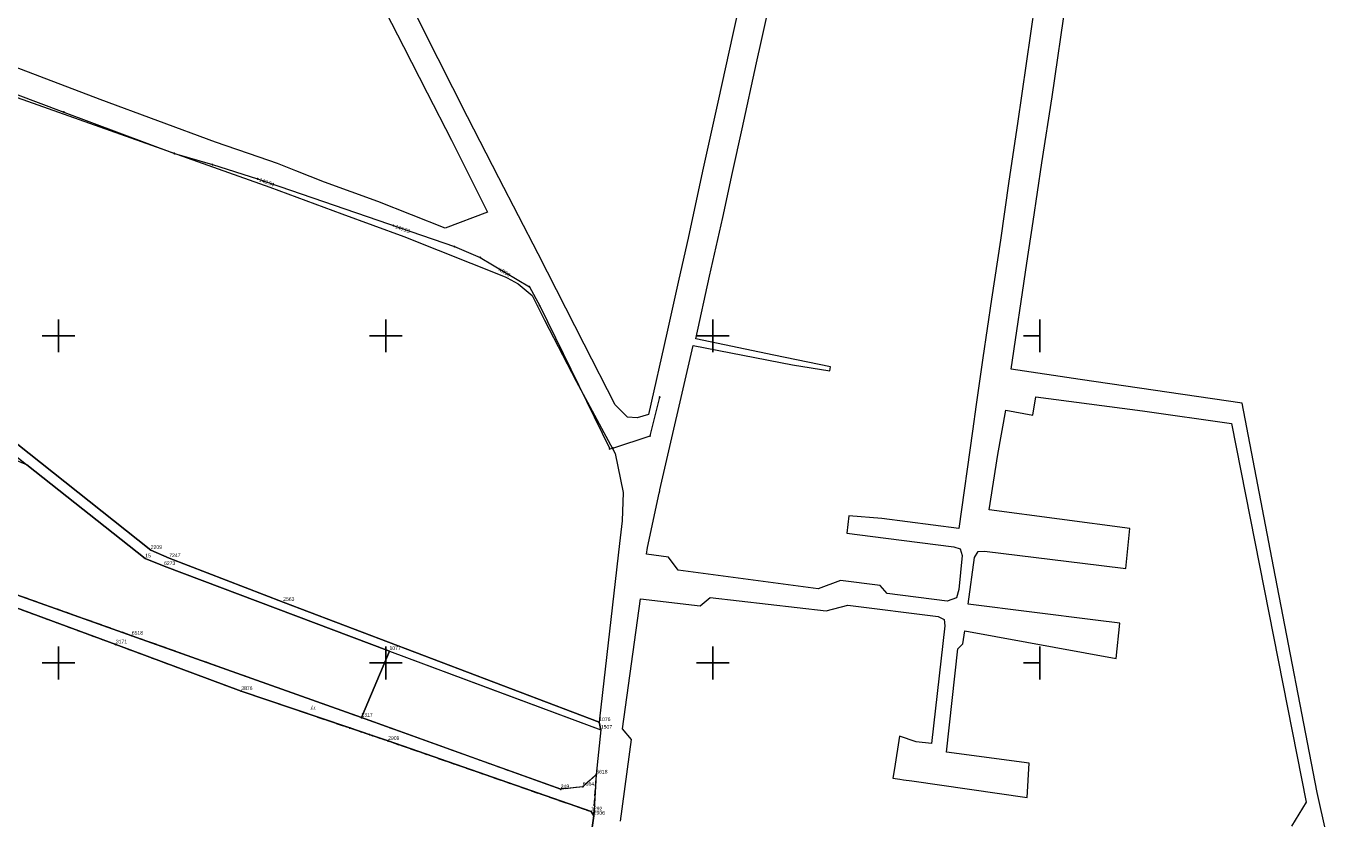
# Model space of a CAD drawing. Header units: metres. Extents: x 5548743 to 5556416, y 5707500 to 5714000.
# Tile 236 of 244: x 5554890 to 5555293, y 5710052 to 5710295. Entities that reach past the tile are written whole.
import ezdxf
from ezdxf.enums import TextEntityAlignment as Align

# ---------------------------------------------------------------- set-up
doc = ezdxf.new("R2010")
doc.units = ezdxf.units.M
doc.linetypes.add('2.25_0.75', pattern=[3, 2.25, -0.75])
doc.linetypes.add('219-1000', pattern=[0])
doc.layers.get('0').update_dxf_attribs({"color": 2, "lineweight": 5})
doc.styles.get("Standard").update_dxf_attribs({"font": 'Working1250', "width": 0.75})

# ---------------------------------------------------------------- blocks, each defined once
blk = doc.blocks.new('203')
at = {"linetype": 'Continuous', "lineweight": 0}
h = blk.add_hatch(color=0, dxfattribs=at)
edge = h.paths.add_edge_path()
edge.add_arc((0, 0), 0.09, 0, 360)
blk = doc.blocks.new('PW01')
at = {"linetype": 'Continuous', "lineweight": 13}
h = blk.add_hatch(color=0, dxfattribs=at)
edge = h.paths.add_edge_path()
edge.add_arc((0, 0), 0.18, 0, 360)
blk = doc.blocks.new('PIKIETAW1891')
at = {"color": 0}
blk.add_circle((0, 0), 0.09, dxfattribs=at)
blk = doc.blocks.new('RAMKA1000K')
at = {"color": 0}
for p, q in [((500, 195), (500, 205)), ((600, 195), (600, 205)), ((700, 195), (700, 205)), ((800, 195), (800, 205)), ((495, 200), (505, 200)), ((595, 200), (605, 200)), ((695, 200), (705, 200)), ((795, 200), (800, 200)), ((500, 95), (500, 105)), ((600, 95), (600, 105)), ((700, 95), (700, 105)), ((800, 95), (800, 105)), ((495, 100), (505, 100)), ((595, 100), (605, 100)), ((695, 100), (705, 100)), ((795, 100), (800, 100))]:
    blk.add_line(p, q, dxfattribs=at)

msp = doc.modelspace()

# ---------------------------------------------------------------- linework, layer by layer
at = {"layer": '217-kontur klasyfikacyjny', "color": 3, "linetype": 'CONTINUOUS', "lineweight": 18, "flags": 128}
for points in [[(5554890.26, 5710160.6), (5554797.8, 5710198.69)], [(5554926.47, 5710131.94), (5554890.26, 5710160.6)], [(5554932.23, 5710129.62), (5554926.47, 5710131.94)], [(5555001.14, 5710103.66), (5554932.23, 5710129.62)], [(5554870.84, 5710126.64), (5554922.37, 5710108.34)], [(5554917.49, 5710105.64), (5554871.86, 5710122.49)], [(5554922.37, 5710108.34), (5554992.58, 5710083.29)], [(5554955.83, 5710091.41), (5554917.49, 5710105.64)], [(5554992.58, 5710083.29), (5555001.14, 5710103.66)], [(5554988.43, 5710080.34), (5554955.83, 5710091.41)], [(5554995.88, 5710077.81), (5554988.43, 5710080.34)], [(5555000.74, 5710076.16), (5554995.88, 5710077.81)], [(5555062.76, 5710054.59), (5555000.74, 5710076.16)], [(5555054.99, 5709992.13), (5555063.57, 5710053.31)], [(5555063.57, 5710053.31), (5555062.76, 5710054.59)]]:
    msp.add_lwpolyline(points, dxfattribs=at)
at = {"layer": '218-kontur użytku gruntowego', "color": 3, "linetype": 'CONTINUOUS', "lineweight": 18, "flags": 128}
for points in [[(5555109.3, 5710306.56), (5555106.03, 5710291.83)], [(5554998.09, 5710302.79), (5555005.46, 5710288.46)], [(5555016.07, 5710284.65), (5555007.63, 5710301.24)], [(5555114.9, 5710290.32), (5555117.94, 5710304.1)], [(5555198.47, 5710301.59), (5555195.76, 5710283.23)], [(5555203.68, 5710273.01), (5555208.07, 5710303.27)], [(5554912.75, 5710272.22), (5554855.12, 5710294.17)], [(5554841.58, 5710289.02), (5554964.56, 5710245.4)], [(5555106.03, 5710291.83), (5555101.71, 5710272.33)], [(5555113.39, 5710283.44), (5555114.9, 5710290.32)], [(5555005.46, 5710288.46), (5555012.64, 5710274.31)], [(5555024.95, 5710266.96), (5555016.07, 5710284.65)], [(5555108.96, 5710263.3), (5555113.39, 5710283.44)], [(5555195.76, 5710283.23), (5555193.09, 5710264.91)], [(5555012.64, 5710274.31), (5555020.07, 5710259.81)], [(5555200.57, 5710252.9), (5555203.68, 5710273.01)], [(5554947.95, 5710259.22), (5554912.75, 5710272.22)], [(5555101.71, 5710272.33), (5555096.85, 5710250.36)], [(5555034.58, 5710248.25), (5555024.95, 5710266.96)], [(5555193.09, 5710264.91), (5555190.5, 5710247.31)], [(5555106, 5710249.93), (5555108.96, 5710263.3)], [(5554961.27, 5710254.61), (5554947.95, 5710259.22)], [(5555020.07, 5710259.81), (5555031.1, 5710237.76)], [(5554966.93, 5710252.65), (5554961.27, 5710254.61)], [(5554972.53, 5710250.45), (5554966.93, 5710252.65)], [(5555197.95, 5710234.96), (5555200.57, 5710252.9)], [(5554981.32, 5710246.99), (5554972.53, 5710250.45)], [(5555096.85, 5710250.36), (5555092.42, 5710229.89)], [(5555103.01, 5710236.18), (5555106, 5710249.93)], [(5554964.56, 5710245.4), (5554986.59, 5710237.3)], [(5554997.56, 5710241.09), (5554981.32, 5710246.99)], [(5555046.55, 5710225.06), (5555034.58, 5710248.25)], [(5555190.5, 5710247.31), (5555187.97, 5710229.28)], [(5555018.16, 5710232.91), (5554997.56, 5710241.09)], [(5554986.59, 5710237.3), (5555005.55, 5710230.33)], [(5555031.1, 5710237.76), (5555018.16, 5710232.91)], [(5555098.96, 5710218.28), (5555103.01, 5710236.18)], [(5555196.03, 5710222.26), (5555197.95, 5710234.96)], [(5555005.55, 5710230.33), (5555036.53, 5710218)], [(5555092.42, 5710229.89), (5555089.61, 5710217.37)], [(5555187.97, 5710229.28), (5555185.18, 5710211.17)], [(5555060.66, 5710197.47), (5555046.55, 5710225.06)], [(5555191.23, 5710189.81), (5555196.03, 5710222.26)], [(5555036.53, 5710218), (5555037.11, 5710217.7)], [(5555037.11, 5710217.7), (5555040.52, 5710215.9)], [(5555089.61, 5710217.37), (5555085.89, 5710200.77)], [(5555094.8, 5710199.05), (5555098.96, 5710218.28)], [(5555040.52, 5710215.9), (5555044.75, 5710212.32)], [(5555044.75, 5710212.32), (5555048.49, 5710204.81)], [(5555185.18, 5710211.17), (5555182.57, 5710193.28)], [(5555048.49, 5710204.81), (5555058.22, 5710186.14)], [(5555085.89, 5710200.77), (5555080.28, 5710175.96)], [(5554890.26, 5710160.6), (5554797.8, 5710198.69)], [(5555070.16, 5710178.89), (5555060.66, 5710197.47)], [(5555083.83, 5710152.9), (5555093.95, 5710197)], [(5555093.95, 5710197), (5555124.33, 5710191.1)], [(5555118.62, 5710194.13), (5555094.8, 5710199.05)], [(5555135.98, 5710190.55), (5555118.62, 5710194.13)], [(5555182.57, 5710193.28), (5555180.5, 5710178.98)], [(5555124.33, 5710191.1), (5555135.76, 5710189.33)], [(5555135.76, 5710189.33), (5555135.98, 5710190.55)], [(5555212.31, 5710186.7), (5555191.23, 5710189.81)], [(5555058.22, 5710186.14), (5555070.12, 5710163.99)], [(5555261.82, 5710179.4), (5555212.31, 5710186.7)], [(5555197.77, 5710175.74), (5555198.76, 5710181.4)], [(5555198.76, 5710181.4), (5555231.33, 5710177.12)], [(5555073.9, 5710175.18), (5555070.16, 5710178.89)], [(5555180.5, 5710178.98), (5555179.36, 5710170.86)], [(5555187.09, 5710163.76), (5555189.57, 5710177.28)], [(5555189.57, 5710177.28), (5555197.77, 5710175.74)], [(5555231.33, 5710177.12), (5555258.58, 5710173.22)], [(5555271.34, 5710129.5), (5555261.82, 5710179.4)], [(5555076.86, 5710174.9), (5555073.9, 5710175.18)], [(5555080.28, 5710175.96), (5555076.86, 5710174.9)], [(5555258.58, 5710173.22), (5555281.33, 5710057.42)], [(5555179.36, 5710170.86), (5555175.15, 5710141.13)], [(5554885.29, 5710164.53), (5554890.26, 5710160.6)], [(5554928.17, 5710134.53), (5554887.04, 5710167.21)], [(5555070.12, 5710163.99), (5555072.58, 5710152.1)], [(5554890.26, 5710160.6), (5554926.47, 5710131.94)], [(5554926.47, 5710131.94), (5554890.26, 5710160.6)], [(5555184.45, 5710146.86), (5555187.09, 5710163.76)], [(5555072.58, 5710152.1), (5555072.26, 5710143.43)], [(5555079.99, 5710135.26), (5555083.59, 5710151.92)], [(5555083.59, 5710151.92), (5555083.75, 5710152.57)], [(5555083.75, 5710152.57), (5555083.83, 5710152.9)], [(5555141.61, 5710145.02), (5555140.94, 5710139.67)], [(5555151.67, 5710144.16), (5555141.61, 5710145.02)], [(5555175.15, 5710141.13), (5555151.67, 5710144.16)], [(5555227.51, 5710141.15), (5555184.45, 5710146.86)], [(5555072.26, 5710143.43), (5555071.47, 5710136.48)], [(5555140.94, 5710139.67), (5555152.85, 5710138.12)], [(5555226.21, 5710128.83), (5555227.51, 5710141.15)], [(5555071.47, 5710136.48), (5555065.38, 5710082.91)], [(5555152.85, 5710138.12), (5555173.7, 5710135.53)], [(5554926.47, 5710131.94), (5554932.23, 5710129.62)], [(5554932.23, 5710129.62), (5554926.47, 5710131.94)], [(5554933.82, 5710132.04), (5554928.17, 5710134.53)], [(5554968.65, 5710118.64), (5554933.82, 5710132.04)], [(5555079.72, 5710133.28), (5555079.99, 5710135.26)], [(5555086.45, 5710132.34), (5555079.72, 5710133.28)], [(5555089.35, 5710128.42), (5555086.45, 5710132.34)], [(5555173.7, 5710135.53), (5555175.58, 5710134.86)], [(5555176.2, 5710132.81), (5555175.24, 5710122.44)], [(5555175.58, 5710134.86), (5555176.2, 5710132.81)], [(5555178.09, 5710117.94), (5555179.96, 5710132.27)], [(5555179.96, 5710132.27), (5555181.08, 5710134.09)], [(5555181.08, 5710134.09), (5555183.02, 5710134.21)], [(5555183.02, 5710134.21), (5555218.76, 5710129.76)], [(5554932.23, 5710129.62), (5555001.14, 5710103.66)], [(5555001.14, 5710103.66), (5554932.23, 5710129.62)], [(5555132.15, 5710122.65), (5555089.35, 5710128.42)], [(5555218.76, 5710129.76), (5555226.21, 5710128.83)], [(5555284.69, 5710060.39), (5555271.34, 5710129.5)], [(5554870.84, 5710126.64), (5554922.37, 5710108.34)], [(5554922.37, 5710108.34), (5554870.84, 5710126.64)], [(5555139.06, 5710125.17), (5555132.15, 5710122.65)], [(5555151.15, 5710123.68), (5555139.06, 5710125.17)], [(5555153.27, 5710121.28), (5555151.15, 5710123.68)], [(5554917.49, 5710105.64), (5554871.86, 5710122.49)], [(5554871.86, 5710122.49), (5554917.49, 5710105.64)], [(5555072.4, 5710079.84), (5555077.85, 5710119.61)], [(5555077.85, 5710119.61), (5555096.15, 5710117.42)], [(5555096.15, 5710117.42), (5555099.22, 5710120.02)], [(5555099.22, 5710120.02), (5555134.68, 5710115.99)], [(5555171.65, 5710118.85), (5555153.27, 5710121.28)], [(5555174.47, 5710119.87), (5555171.65, 5710118.85)], [(5555175.24, 5710122.44), (5555174.47, 5710119.87)], [(5555065.27, 5710081.92), (5554968.65, 5710118.64)], [(5555134.68, 5710115.99), (5555141.28, 5710117.69)], [(5555141.28, 5710117.69), (5555168.88, 5710114.24)], [(5555216.98, 5710113.05), (5555178.09, 5710117.94)], [(5555168.88, 5710114.24), (5555170.67, 5710113.28)], [(5555170.67, 5710113.28), (5555170.94, 5710111.34)], [(5555224.43, 5710112.12), (5555216.98, 5710113.05)], [(5555223.28, 5710101.38), (5555224.43, 5710112.12)], [(5554922.37, 5710108.34), (5554992.58, 5710083.29)], [(5554992.58, 5710083.29), (5554922.37, 5710108.34)], [(5555170.94, 5710111.34), (5555166.88, 5710075.44)], [(5555176.42, 5710105.81), (5555177.04, 5710109.8)], [(5555177.04, 5710109.8), (5555223.28, 5710101.38)], [(5554955.83, 5710091.41), (5554917.49, 5710105.64)], [(5554917.49, 5710105.64), (5554955.83, 5710091.41)], [(5554992.58, 5710083.29), (5555001.14, 5710103.66)], [(5555001.14, 5710103.66), (5555036.39, 5710090.51)], [(5555171.41, 5710072.78), (5555174.9, 5710104.31)], [(5555174.9, 5710104.31), (5555176.42, 5710105.81)], [(5554988.43, 5710080.34), (5554955.83, 5710091.41)], [(5554955.83, 5710091.41), (5554988.43, 5710080.34)], [(5555036.39, 5710090.51), (5555065.76, 5710079.55)], [(5555028.75, 5710070.29), (5554992.58, 5710083.29)], [(5554995.88, 5710077.81), (5554988.43, 5710080.34)], [(5554988.43, 5710080.34), (5554995.88, 5710077.81)], [(5555065.76, 5710079.55), (5555064.37, 5710065.87)], [(5555065.38, 5710082.91), (5555065.27, 5710081.92)], [(5555065.76, 5710079.55), (5555065.27, 5710081.92)], [(5555065.27, 5710081.92), (5555065.76, 5710079.55)], [(5555075.15, 5710076.62), (5555072.4, 5710079.84)], [(5555000.74, 5710076.16), (5554995.88, 5710077.81)], [(5554995.88, 5710077.81), (5555000.74, 5710076.16)], [(5555062.76, 5710054.59), (5555000.74, 5710076.16)], [(5555000.74, 5710076.16), (5555062.76, 5710054.59)], [(5555071.74, 5710051.64), (5555075.15, 5710076.62)], [(5555157.09, 5710077.63), (5555155.54, 5710067.75)], [(5555162.19, 5710075.85), (5555157.09, 5710077.63)], [(5555166.88, 5710075.44), (5555162.19, 5710075.85)], [(5555196.72, 5710069.4), (5555171.41, 5710072.78)], [(5555053.49, 5710061.39), (5555028.75, 5710070.29)], [(5555155.54, 5710067.75), (5555155, 5710064.84)], [(5555196.06, 5710058.87), (5555196.72, 5710069.4)], [(5555064.37, 5710065.87), (5555060.24, 5710062.16)], [(5555155, 5710064.84), (5555157.17, 5710064.45)], [(5555157.17, 5710064.45), (5555158.31, 5710064.29)], [(5555158.31, 5710064.29), (5555160.81, 5710063.93)], [(5555160.81, 5710063.93), (5555196.06, 5710058.87)], [(5555060.24, 5710062.16), (5555053.49, 5710061.39)], [(5555293.43, 5710021.57), (5555284.69, 5710060.39)], [(5555281.33, 5710057.42), (5555276.92, 5710050.12)], [(5555054.99, 5709992.13), (5555063.57, 5710053.31)], [(5555063.57, 5710053.31), (5555054.99, 5709992.13)], [(5555063.57, 5710053.31), (5555062.76, 5710054.59)], [(5555062.76, 5710054.59), (5555063.57, 5710053.31)]]:
    msp.add_lwpolyline(points, dxfattribs=at)
at = {"layer": '219-działka ewidencyjna', "color": 7, "linetype": '219-1000', "lineweight": 18, "flags": 128}
for points in [[(5554885.29, 5710164.53), (5554926.47, 5710131.94)], [(5554887.04, 5710167.21), (5554928.17, 5710134.53)], [(5554926.47, 5710131.94), (5554932.23, 5710129.62)], [(5554928.17, 5710134.53), (5554933.82, 5710132.04)], [(5554933.82, 5710132.04), (5554968.65, 5710118.64)], [(5554932.23, 5710129.62), (5555001.14, 5710103.66)], [(5554870.84, 5710126.64), (5554922.37, 5710108.34)], [(5554871.86, 5710122.49), (5554917.49, 5710105.64)], [(5554968.65, 5710118.64), (5555065.27, 5710081.92)], [(5554922.37, 5710108.34), (5554992.58, 5710083.29)], [(5554917.49, 5710105.64), (5554955.83, 5710091.41)], [(5555001.14, 5710103.66), (5554992.58, 5710083.29)], [(5555001.14, 5710103.66), (5555065.76, 5710079.55)], [(5554955.83, 5710091.41), (5555000.74, 5710076.16)], [(5554992.58, 5710083.29), (5555053.49, 5710061.39)], [(5555065.27, 5710081.92), (5555065.76, 5710079.55)], [(5555000.74, 5710076.16), (5555062.76, 5710054.59)], [(5555064.37, 5710065.87), (5555060.24, 5710062.16)], [(5555064.37, 5710065.87), (5555063.57, 5710053.31)], [(5555060.24, 5710062.16), (5555053.49, 5710061.39)], [(5555063.57, 5710053.31), (5555054.99, 5709992.13)], [(5555062.76, 5710054.59), (5555063.57, 5710053.31)]]:
    msp.add_lwpolyline(points, dxfattribs=at)
at = {"layer": 'jezdnia', "color": 7, "linetype": '2.25_0.75', "lineweight": 18, "flags": 128}
msp.add_lwpolyline([(5554530.04, 5710251.5), (5554527.67, 5710241.31), (5554571.97, 5710230.31), (5554715.11, 5710179.55), (5554782.55, 5710154.38), (5554871.86, 5710122.49), (5554917.49, 5710105.64), (5554955.83, 5710091.41), (5554989.05, 5710080.13), (5554995, 5710078.11), (5554995.88, 5710077.81), (5555000.74, 5710076.16), (5555062.76, 5710054.59), (5555063.57, 5710053.31), (5555064.37, 5710065.87), (5555060.24, 5710062.16), (5555053.49, 5710061.39), (5554992.58, 5710083.29), (5554922.37, 5710108.34), (5554870.84, 5710126.64), (5554834.37, 5710139.31), (5554782.37, 5710158.7), (5554768.21, 5710164.43), (5554764.48, 5710165.94), (5554704.76, 5710188.42), (5554609.27, 5710221.78), (5554606.13, 5710223.61)], close=True, dxfattribs=at)
at = {"layer": 'przewód wodociągowy', "color": 5, "linetype": 'CONTINUOUS', "lineweight": 18, "flags": 128}
msp.add_lwpolyline([(5554555.19, 5710401.39), (5554584.71, 5710389.58), (5554611.26, 5710377.18), (5554665.4, 5710354.3), (5554705.22, 5710340.76), (5554727.41, 5710333.78), (5554759.91, 5710322.49), (5554781.86, 5710313.51), (5554819.71, 5710300.48), (5554864.7, 5710282.23), (5554901.59, 5710268.39), (5554935.38, 5710255.73), (5554947.02, 5710252.32), (5554960.84, 5710248), (5555020.97, 5710227.29), (5555028.86, 5710223.99), (5555043.93, 5710214.99), (5555047.07, 5710209.2), (5555068.49, 5710165.47), (5555069.46, 5710165.69), (5555080.82, 5710169.4), (5555083.74, 5710181.24)], dxfattribs=at)
msp.add_lwpolyline([(5554555.19, 5710401.39), (5554584.71, 5710389.58), (5554611.26, 5710377.18), (5554665.4, 5710354.3), (5554705.22, 5710340.76), (5554727.41, 5710333.78), (5554759.91, 5710322.49), (5554781.86, 5710313.51), (5554819.71, 5710300.48), (5554864.7, 5710282.23), (5554901.59, 5710268.39), (5554935.38, 5710255.73), (5554947.02, 5710252.32), (5554960.84, 5710248), (5555020.97, 5710227.29), (5555028.86, 5710223.99), (5555043.93, 5710214.99), (5555047.07, 5710209.2), (5555068.49, 5710165.47), (5555069.46, 5710165.69), (5555080.82, 5710169.4), (5555083.74, 5710181.24)], dxfattribs=at)
msp.add_lwpolyline([(5554555.19, 5710401.39), (5554584.71, 5710389.58), (5554611.26, 5710377.18), (5554665.4, 5710354.3), (5554705.22, 5710340.76), (5554727.41, 5710333.78), (5554759.91, 5710322.49), (5554781.86, 5710313.51), (5554819.71, 5710300.48), (5554864.7, 5710282.23), (5554901.59, 5710268.39), (5554935.38, 5710255.73), (5554947.02, 5710252.32), (5554960.84, 5710248), (5555020.97, 5710227.29), (5555028.86, 5710223.99), (5555043.93, 5710214.99), (5555047.07, 5710209.2), (5555068.49, 5710165.47), (5555069.46, 5710165.69), (5555080.82, 5710169.4), (5555083.74, 5710181.24)], dxfattribs=at)
msp.add_lwpolyline([(5554555.19, 5710401.39), (5554584.71, 5710389.58), (5554611.26, 5710377.18), (5554665.4, 5710354.3), (5554705.22, 5710340.76), (5554727.41, 5710333.78), (5554759.91, 5710322.49), (5554781.86, 5710313.51), (5554819.71, 5710300.48), (5554864.7, 5710282.23), (5554901.59, 5710268.39), (5554935.38, 5710255.73), (5554947.02, 5710252.32), (5554960.84, 5710248), (5555020.97, 5710227.29), (5555028.86, 5710223.99), (5555043.93, 5710214.99), (5555047.07, 5710209.2), (5555068.49, 5710165.47), (5555069.46, 5710165.69), (5555080.82, 5710169.4), (5555083.74, 5710181.24)], dxfattribs=at)
msp.add_lwpolyline([(5554555.19, 5710401.39), (5554584.71, 5710389.58), (5554611.26, 5710377.18), (5554665.4, 5710354.3), (5554705.22, 5710340.76), (5554727.41, 5710333.78), (5554759.91, 5710322.49), (5554781.86, 5710313.51), (5554819.71, 5710300.48), (5554864.7, 5710282.23), (5554901.59, 5710268.39), (5554935.38, 5710255.73), (5554947.02, 5710252.32), (5554960.84, 5710248), (5555020.97, 5710227.29), (5555028.86, 5710223.99), (5555043.93, 5710214.99), (5555047.07, 5710209.2), (5555068.49, 5710165.47), (5555069.46, 5710165.69), (5555080.82, 5710169.4), (5555083.74, 5710181.24)], dxfattribs=at)
msp.add_lwpolyline([(5554555.19, 5710401.39), (5554584.71, 5710389.58), (5554611.26, 5710377.18), (5554665.4, 5710354.3), (5554705.22, 5710340.76), (5554727.41, 5710333.78), (5554759.91, 5710322.49), (5554781.86, 5710313.51), (5554819.71, 5710300.48), (5554864.7, 5710282.23), (5554901.59, 5710268.39), (5554935.38, 5710255.73), (5554947.02, 5710252.32), (5554960.84, 5710248), (5555020.97, 5710227.29), (5555028.86, 5710223.99), (5555043.93, 5710214.99), (5555047.07, 5710209.2), (5555068.49, 5710165.47), (5555069.46, 5710165.69), (5555080.82, 5710169.4), (5555083.74, 5710181.24)], dxfattribs=at)
msp.add_lwpolyline([(5554555.19, 5710401.39), (5554584.71, 5710389.58), (5554611.26, 5710377.18), (5554665.4, 5710354.3), (5554705.22, 5710340.76), (5554727.41, 5710333.78), (5554759.91, 5710322.49), (5554781.86, 5710313.51), (5554819.71, 5710300.48), (5554864.7, 5710282.23), (5554901.59, 5710268.39), (5554935.38, 5710255.73), (5554947.02, 5710252.32), (5554960.84, 5710248), (5555020.97, 5710227.29), (5555028.86, 5710223.99), (5555043.93, 5710214.99), (5555047.07, 5710209.2), (5555068.49, 5710165.47), (5555069.46, 5710165.69), (5555080.82, 5710169.4), (5555083.74, 5710181.24)], dxfattribs=at)
msp.add_lwpolyline([(5554555.19, 5710401.39), (5554584.71, 5710389.58), (5554611.26, 5710377.18), (5554665.4, 5710354.3), (5554705.22, 5710340.76), (5554727.41, 5710333.78), (5554759.91, 5710322.49), (5554781.86, 5710313.51), (5554819.71, 5710300.48), (5554864.7, 5710282.23), (5554901.59, 5710268.39), (5554935.38, 5710255.73), (5554947.02, 5710252.32), (5554960.84, 5710248), (5555020.97, 5710227.29), (5555028.86, 5710223.99), (5555043.93, 5710214.99), (5555047.07, 5710209.2), (5555068.49, 5710165.47), (5555069.46, 5710165.69), (5555080.82, 5710169.4), (5555083.74, 5710181.24)], dxfattribs=at)
msp.add_lwpolyline([(5554555.19, 5710401.39), (5554584.71, 5710389.58), (5554611.26, 5710377.18), (5554665.4, 5710354.3), (5554705.22, 5710340.76), (5554727.41, 5710333.78), (5554759.91, 5710322.49), (5554781.86, 5710313.51), (5554819.71, 5710300.48), (5554864.7, 5710282.23), (5554901.59, 5710268.39), (5554935.38, 5710255.73), (5554947.02, 5710252.32), (5554960.84, 5710248), (5555020.97, 5710227.29), (5555028.86, 5710223.99), (5555043.93, 5710214.99), (5555047.07, 5710209.2), (5555068.49, 5710165.47), (5555069.46, 5710165.69), (5555080.82, 5710169.4), (5555083.74, 5710181.24)], dxfattribs=at)
msp.add_lwpolyline([(5554555.19, 5710401.39), (5554584.71, 5710389.58), (5554611.26, 5710377.18), (5554665.4, 5710354.3), (5554705.22, 5710340.76), (5554727.41, 5710333.78), (5554759.91, 5710322.49), (5554781.86, 5710313.51), (5554819.71, 5710300.48), (5554864.7, 5710282.23), (5554901.59, 5710268.39), (5554935.38, 5710255.73), (5554947.02, 5710252.32), (5554960.84, 5710248), (5555020.97, 5710227.29), (5555028.86, 5710223.99), (5555043.93, 5710214.99), (5555047.07, 5710209.2), (5555068.49, 5710165.47), (5555069.46, 5710165.69), (5555080.82, 5710169.4), (5555083.74, 5710181.24)], dxfattribs=at)
msp.add_lwpolyline([(5554555.19, 5710401.39), (5554584.71, 5710389.58), (5554611.26, 5710377.18), (5554665.4, 5710354.3), (5554705.22, 5710340.76), (5554727.41, 5710333.78), (5554759.91, 5710322.49), (5554781.86, 5710313.51), (5554819.71, 5710300.48), (5554864.7, 5710282.23), (5554901.59, 5710268.39), (5554935.38, 5710255.73), (5554947.02, 5710252.32), (5554960.84, 5710248), (5555020.97, 5710227.29), (5555028.86, 5710223.99), (5555043.93, 5710214.99), (5555047.07, 5710209.2), (5555068.49, 5710165.47), (5555069.46, 5710165.69), (5555080.82, 5710169.4), (5555083.74, 5710181.24)], dxfattribs=at)
msp.add_lwpolyline([(5554555.19, 5710401.39), (5554584.71, 5710389.58), (5554611.26, 5710377.18), (5554665.4, 5710354.3), (5554705.22, 5710340.76), (5554727.41, 5710333.78), (5554759.91, 5710322.49), (5554781.86, 5710313.51), (5554819.71, 5710300.48), (5554864.7, 5710282.23), (5554901.59, 5710268.39), (5554935.38, 5710255.73), (5554947.02, 5710252.32), (5554960.84, 5710248), (5555020.97, 5710227.29), (5555028.86, 5710223.99), (5555043.93, 5710214.99), (5555047.07, 5710209.2), (5555068.49, 5710165.47), (5555069.46, 5710165.69), (5555080.82, 5710169.4), (5555083.74, 5710181.24)], dxfattribs=at)
msp.add_lwpolyline([(5554555.19, 5710401.39), (5554584.71, 5710389.58), (5554611.26, 5710377.18), (5554665.4, 5710354.3), (5554705.22, 5710340.76), (5554727.41, 5710333.78), (5554759.91, 5710322.49), (5554781.86, 5710313.51), (5554819.71, 5710300.48), (5554864.7, 5710282.23), (5554901.59, 5710268.39), (5554935.38, 5710255.73), (5554947.02, 5710252.32), (5554960.84, 5710248), (5555020.97, 5710227.29), (5555028.86, 5710223.99), (5555043.93, 5710214.99), (5555047.07, 5710209.2), (5555068.49, 5710165.47), (5555069.46, 5710165.69), (5555080.82, 5710169.4), (5555083.74, 5710181.24)], dxfattribs=at)
msp.add_lwpolyline([(5554555.19, 5710401.39), (5554584.71, 5710389.58), (5554611.26, 5710377.18), (5554665.4, 5710354.3), (5554705.22, 5710340.76), (5554727.41, 5710333.78), (5554759.91, 5710322.49), (5554781.86, 5710313.51), (5554819.71, 5710300.48), (5554864.7, 5710282.23), (5554901.59, 5710268.39), (5554935.38, 5710255.73), (5554947.02, 5710252.32), (5554960.84, 5710248), (5555020.97, 5710227.29), (5555028.86, 5710223.99), (5555043.93, 5710214.99), (5555047.07, 5710209.2), (5555068.49, 5710165.47), (5555069.46, 5710165.69), (5555080.82, 5710169.4), (5555083.74, 5710181.24)], dxfattribs=at)
msp.add_lwpolyline([(5554555.19, 5710401.39), (5554584.71, 5710389.58), (5554611.26, 5710377.18), (5554665.4, 5710354.3), (5554705.22, 5710340.76), (5554727.41, 5710333.78), (5554759.91, 5710322.49), (5554781.86, 5710313.51), (5554819.71, 5710300.48), (5554864.7, 5710282.23), (5554901.59, 5710268.39), (5554935.38, 5710255.73), (5554947.02, 5710252.32), (5554960.84, 5710248), (5555020.97, 5710227.29), (5555028.86, 5710223.99), (5555043.93, 5710214.99), (5555047.07, 5710209.2), (5555068.49, 5710165.47), (5555069.46, 5710165.69), (5555080.82, 5710169.4), (5555083.74, 5710181.24)], dxfattribs=at)
msp.add_lwpolyline([(5554555.19, 5710401.39), (5554584.71, 5710389.58), (5554611.26, 5710377.18), (5554665.4, 5710354.3), (5554705.22, 5710340.76), (5554727.41, 5710333.78), (5554759.91, 5710322.49), (5554781.86, 5710313.51), (5554819.71, 5710300.48), (5554864.7, 5710282.23), (5554901.59, 5710268.39), (5554935.38, 5710255.73), (5554947.02, 5710252.32), (5554960.84, 5710248), (5555020.97, 5710227.29), (5555028.86, 5710223.99), (5555043.93, 5710214.99), (5555047.07, 5710209.2), (5555068.49, 5710165.47), (5555069.46, 5710165.69), (5555080.82, 5710169.4), (5555083.74, 5710181.24)], dxfattribs=at)
msp.add_lwpolyline([(5554555.19, 5710401.39), (5554584.71, 5710389.58), (5554611.26, 5710377.18), (5554665.4, 5710354.3), (5554705.22, 5710340.76), (5554727.41, 5710333.78), (5554759.91, 5710322.49), (5554781.86, 5710313.51), (5554819.71, 5710300.48), (5554864.7, 5710282.23), (5554901.59, 5710268.39), (5554935.38, 5710255.73), (5554947.02, 5710252.32), (5554960.84, 5710248), (5555020.97, 5710227.29), (5555028.86, 5710223.99), (5555043.93, 5710214.99), (5555047.07, 5710209.2), (5555068.49, 5710165.47), (5555069.46, 5710165.69), (5555080.82, 5710169.4), (5555083.74, 5710181.24)], dxfattribs=at)
msp.add_lwpolyline([(5554555.19, 5710401.39), (5554584.71, 5710389.58), (5554611.26, 5710377.18), (5554665.4, 5710354.3), (5554705.22, 5710340.76), (5554727.41, 5710333.78), (5554759.91, 5710322.49), (5554781.86, 5710313.51), (5554819.71, 5710300.48), (5554864.7, 5710282.23), (5554901.59, 5710268.39), (5554935.38, 5710255.73), (5554947.02, 5710252.32), (5554960.84, 5710248), (5555020.97, 5710227.29), (5555028.86, 5710223.99), (5555043.93, 5710214.99), (5555047.07, 5710209.2), (5555068.49, 5710165.47), (5555069.46, 5710165.69), (5555080.82, 5710169.4), (5555083.74, 5710181.24)], dxfattribs=at)
msp.add_lwpolyline([(5554555.19, 5710401.39), (5554584.71, 5710389.58), (5554611.26, 5710377.18), (5554665.4, 5710354.3), (5554705.22, 5710340.76), (5554727.41, 5710333.78), (5554759.91, 5710322.49), (5554781.86, 5710313.51), (5554819.71, 5710300.48), (5554864.7, 5710282.23), (5554901.59, 5710268.39), (5554935.38, 5710255.73), (5554947.02, 5710252.32), (5554960.84, 5710248), (5555020.97, 5710227.29), (5555028.86, 5710223.99), (5555043.93, 5710214.99), (5555047.07, 5710209.2), (5555068.49, 5710165.47), (5555069.46, 5710165.69), (5555080.82, 5710169.4), (5555083.74, 5710181.24)], dxfattribs=at)
msp.add_lwpolyline([(5554555.19, 5710401.39), (5554584.71, 5710389.58), (5554611.26, 5710377.18), (5554665.4, 5710354.3), (5554705.22, 5710340.76), (5554727.41, 5710333.78), (5554759.91, 5710322.49), (5554781.86, 5710313.51), (5554819.71, 5710300.48), (5554864.7, 5710282.23), (5554901.59, 5710268.39), (5554935.38, 5710255.73), (5554947.02, 5710252.32), (5554960.84, 5710248), (5555020.97, 5710227.29), (5555028.86, 5710223.99), (5555043.93, 5710214.99), (5555047.07, 5710209.2), (5555068.49, 5710165.47), (5555069.46, 5710165.69), (5555080.82, 5710169.4), (5555083.74, 5710181.24)], dxfattribs=at)
msp.add_lwpolyline([(5554555.19, 5710401.39), (5554584.71, 5710389.58), (5554611.26, 5710377.18), (5554665.4, 5710354.3), (5554705.22, 5710340.76), (5554727.41, 5710333.78), (5554759.91, 5710322.49), (5554781.86, 5710313.51), (5554819.71, 5710300.48), (5554864.7, 5710282.23), (5554901.59, 5710268.39), (5554935.38, 5710255.73), (5554947.02, 5710252.32), (5554960.84, 5710248), (5555020.97, 5710227.29), (5555028.86, 5710223.99), (5555043.93, 5710214.99), (5555047.07, 5710209.2), (5555068.49, 5710165.47), (5555069.46, 5710165.69), (5555080.82, 5710169.4), (5555083.74, 5710181.24)], dxfattribs=at)
msp.add_lwpolyline([(5554555.19, 5710401.39), (5554584.71, 5710389.58), (5554611.26, 5710377.18), (5554665.4, 5710354.3), (5554705.22, 5710340.76), (5554727.41, 5710333.78), (5554759.91, 5710322.49), (5554781.86, 5710313.51), (5554819.71, 5710300.48), (5554864.7, 5710282.23), (5554901.59, 5710268.39), (5554935.38, 5710255.73), (5554947.02, 5710252.32), (5554960.84, 5710248), (5555020.97, 5710227.29), (5555028.86, 5710223.99), (5555043.93, 5710214.99), (5555047.07, 5710209.2), (5555068.49, 5710165.47), (5555069.46, 5710165.69), (5555080.82, 5710169.4), (5555083.74, 5710181.24)], dxfattribs=at)
msp.add_lwpolyline([(5554555.19, 5710401.39), (5554584.71, 5710389.58), (5554611.26, 5710377.18), (5554665.4, 5710354.3), (5554705.22, 5710340.76), (5554727.41, 5710333.78), (5554759.91, 5710322.49), (5554781.86, 5710313.51), (5554819.71, 5710300.48), (5554864.7, 5710282.23), (5554901.59, 5710268.39), (5554935.38, 5710255.73), (5554947.02, 5710252.32), (5554960.84, 5710248), (5555020.97, 5710227.29), (5555028.86, 5710223.99), (5555043.93, 5710214.99), (5555047.07, 5710209.2), (5555068.49, 5710165.47), (5555069.46, 5710165.69), (5555080.82, 5710169.4), (5555083.74, 5710181.24)], dxfattribs=at)
msp.add_lwpolyline([(5554555.19, 5710401.39), (5554584.71, 5710389.58), (5554611.26, 5710377.18), (5554665.4, 5710354.3), (5554705.22, 5710340.76), (5554727.41, 5710333.78), (5554759.91, 5710322.49), (5554781.86, 5710313.51), (5554819.71, 5710300.48), (5554864.7, 5710282.23), (5554901.59, 5710268.39), (5554935.38, 5710255.73), (5554947.02, 5710252.32), (5554960.84, 5710248), (5555020.97, 5710227.29), (5555028.86, 5710223.99), (5555043.93, 5710214.99), (5555047.07, 5710209.2), (5555068.49, 5710165.47), (5555069.46, 5710165.69), (5555080.82, 5710169.4), (5555083.74, 5710181.24)], dxfattribs=at)
msp.add_lwpolyline([(5554555.19, 5710401.39), (5554584.71, 5710389.58), (5554611.26, 5710377.18), (5554665.4, 5710354.3), (5554705.22, 5710340.76), (5554727.41, 5710333.78), (5554759.91, 5710322.49), (5554781.86, 5710313.51), (5554819.71, 5710300.48), (5554864.7, 5710282.23), (5554901.59, 5710268.39), (5554935.38, 5710255.73), (5554947.02, 5710252.32), (5554960.84, 5710248), (5555020.97, 5710227.29), (5555028.86, 5710223.99), (5555043.93, 5710214.99), (5555047.07, 5710209.2), (5555068.49, 5710165.47), (5555069.46, 5710165.69), (5555080.82, 5710169.4), (5555083.74, 5710181.24)], dxfattribs=at)
msp.add_lwpolyline([(5554555.19, 5710401.39), (5554584.71, 5710389.58), (5554611.26, 5710377.18), (5554665.4, 5710354.3), (5554705.22, 5710340.76), (5554727.41, 5710333.78), (5554759.91, 5710322.49), (5554781.86, 5710313.51), (5554819.71, 5710300.48), (5554864.7, 5710282.23), (5554901.59, 5710268.39), (5554935.38, 5710255.73), (5554947.02, 5710252.32), (5554960.84, 5710248), (5555020.97, 5710227.29), (5555028.86, 5710223.99), (5555043.93, 5710214.99), (5555047.07, 5710209.2), (5555068.49, 5710165.47), (5555069.46, 5710165.69), (5555080.82, 5710169.4), (5555083.74, 5710181.24)], dxfattribs=at)

# ---------------------------------------------------------------- block references
at = {"layer": '203-punkt graniczny', "color": 7, "linetype": 'CONTINUOUS', "lineweight": 18}
for p in [(5554926.47, 5710131.94), (5554928.17, 5710134.53), (5554933.82, 5710132.04), (5554932.23, 5710129.62), (5554968.65, 5710118.64), (5554922.37, 5710108.34), (5554917.49, 5710105.64), (5555001.14, 5710103.66), (5554955.83, 5710091.41), (5554992.58, 5710083.29), (5555065.27, 5710081.92), (5555065.76, 5710079.55), (5555000.74, 5710076.16), (5555064.37, 5710065.87), (5555053.49, 5710061.39), (5555060.24, 5710062.16), (5555062.76, 5710054.59), (5555063.57, 5710053.31)]:
    msp.add_blockref('203', p, dxfattribs=at)
at = {"layer": 'Punkt roboczy BDOT GESUT K1', "color": 6, "linetype": 'CONTINUOUS', "lineweight": 18}
for p in [(5554901.59, 5710268.39), (5554901.59, 5710268.39), (5554901.59, 5710268.39), (5554901.59, 5710268.39), (5554901.59, 5710268.39), (5554901.59, 5710268.39), (5554901.59, 5710268.39), (5554901.59, 5710268.39), (5554901.59, 5710268.39), (5554901.59, 5710268.39), (5554901.59, 5710268.39), (5554901.59, 5710268.39), (5554901.59, 5710268.39), (5554901.59, 5710268.39), (5554901.59, 5710268.39), (5554901.59, 5710268.39), (5554901.59, 5710268.39), (5554901.59, 5710268.39), (5554901.59, 5710268.39), (5554901.59, 5710268.39), (5554901.59, 5710268.39), (5554901.59, 5710268.39), (5554901.59, 5710268.39), (5554901.59, 5710268.39), (5554901.59, 5710268.39), (5554901.59, 5710268.39), (5554935.38, 5710255.73), (5554935.38, 5710255.73), (5554935.38, 5710255.73), (5554935.38, 5710255.73), (5554935.38, 5710255.73), (5554935.38, 5710255.73), (5554935.38, 5710255.73), (5554935.38, 5710255.73), (5554935.38, 5710255.73), (5554935.38, 5710255.73), (5554935.38, 5710255.73), (5554935.38, 5710255.73), (5554935.38, 5710255.73), (5554935.38, 5710255.73), (5554935.38, 5710255.73), (5554935.38, 5710255.73), (5554935.38, 5710255.73), (5554935.38, 5710255.73), (5554935.38, 5710255.73), (5554935.38, 5710255.73), (5554935.38, 5710255.73), (5554935.38, 5710255.73), (5554935.38, 5710255.73), (5554935.38, 5710255.73), (5554935.38, 5710255.73), (5554935.38, 5710255.73), (5554947.02, 5710252.32), (5554947.02, 5710252.32), (5554947.02, 5710252.32), (5554947.02, 5710252.32), (5554947.02, 5710252.32), (5554947.02, 5710252.32), (5554947.02, 5710252.32), (5554947.02, 5710252.32), (5554947.02, 5710252.32), (5554947.02, 5710252.32), (5554947.02, 5710252.32), (5554947.02, 5710252.32), (5554947.02, 5710252.32), (5554947.02, 5710252.32), (5554947.02, 5710252.32), (5554947.02, 5710252.32), (5554947.02, 5710252.32), (5554947.02, 5710252.32), (5554947.02, 5710252.32), (5554947.02, 5710252.32), (5554947.02, 5710252.32), (5554947.02, 5710252.32), (5554947.02, 5710252.32), (5554947.02, 5710252.32), (5554947.02, 5710252.32), (5554947.02, 5710252.32), (5554960.84, 5710248), (5554960.84, 5710248), (5554960.84, 5710248), (5554960.84, 5710248), (5554960.84, 5710248), (5554960.84, 5710248), (5554960.84, 5710248), (5554960.84, 5710248), (5554960.84, 5710248), (5554960.84, 5710248), (5554960.84, 5710248), (5554960.84, 5710248), (5554960.84, 5710248), (5554960.84, 5710248), (5554960.84, 5710248), (5554960.84, 5710248), (5554960.84, 5710248), (5554960.84, 5710248), (5554960.84, 5710248), (5554960.84, 5710248), (5554960.84, 5710248), (5554960.84, 5710248), (5554960.84, 5710248), (5554960.84, 5710248), (5554960.84, 5710248), (5554960.84, 5710248), (5554960.84, 5710248), (5554960.84, 5710248), (5554960.84, 5710248), (5554960.84, 5710248), (5554960.84, 5710248), (5554960.84, 5710248), (5554960.84, 5710248), (5554960.84, 5710248), (5554960.84, 5710248), (5554960.84, 5710248), (5554960.84, 5710248), (5554960.84, 5710248), (5554960.84, 5710248), (5554960.84, 5710248), (5554960.84, 5710248), (5554960.84, 5710248), (5554960.84, 5710248), (5554960.84, 5710248), (5554960.84, 5710248), (5554960.84, 5710248), (5554960.84, 5710248), (5554960.84, 5710248), (5554960.84, 5710248), (5554960.84, 5710248), (5554960.84, 5710248), (5554960.84, 5710248), (5555002.3, 5710233.72), (5555002.3, 5710233.72), (5555002.3, 5710233.72), (5555002.3, 5710233.72), (5555002.3, 5710233.72), (5555002.3, 5710233.72), (5555002.3, 5710233.72), (5555002.3, 5710233.72), (5555002.3, 5710233.72), (5555002.3, 5710233.72), (5555002.3, 5710233.72), (5555002.3, 5710233.72), (5555002.3, 5710233.72), (5555002.3, 5710233.72), (5555002.3, 5710233.72), (5555002.3, 5710233.72), (5555002.3, 5710233.72), (5555002.3, 5710233.72), (5555002.3, 5710233.72), (5555002.3, 5710233.72), (5555002.3, 5710233.72), (5555002.3, 5710233.72), (5555002.3, 5710233.72), (5555002.3, 5710233.72), (5555002.3, 5710233.72), (5555002.3, 5710233.72), (5555020.97, 5710227.29), (5555020.97, 5710227.29), (5555020.97, 5710227.29), (5555020.97, 5710227.29), (5555020.97, 5710227.29), (5555020.97, 5710227.29), (5555020.97, 5710227.29), (5555020.97, 5710227.29), (5555020.97, 5710227.29), (5555020.97, 5710227.29), (5555020.97, 5710227.29), (5555020.97, 5710227.29), (5555020.97, 5710227.29), (5555020.97, 5710227.29), (5555020.97, 5710227.29), (5555020.97, 5710227.29), (5555020.97, 5710227.29), (5555020.97, 5710227.29), (5555020.97, 5710227.29), (5555020.97, 5710227.29), (5555020.97, 5710227.29), (5555020.97, 5710227.29), (5555020.97, 5710227.29), (5555020.97, 5710227.29), (5555020.97, 5710227.29), (5555020.97, 5710227.29), (5555028.86, 5710223.99), (5555028.86, 5710223.99), (5555028.86, 5710223.99), (5555028.86, 5710223.99), (5555028.86, 5710223.99), (5555028.86, 5710223.99), (5555028.86, 5710223.99), (5555028.86, 5710223.99), (5555028.86, 5710223.99), (5555028.86, 5710223.99), (5555028.86, 5710223.99), (5555028.86, 5710223.99), (5555028.86, 5710223.99), (5555028.86, 5710223.99), (5555028.86, 5710223.99), (5555028.86, 5710223.99), (5555028.86, 5710223.99), (5555028.86, 5710223.99), (5555028.86, 5710223.99), (5555028.86, 5710223.99), (5555028.86, 5710223.99), (5555028.86, 5710223.99), (5555028.86, 5710223.99), (5555028.86, 5710223.99), (5555028.86, 5710223.99), (5555028.86, 5710223.99), (5555043.93, 5710214.99), (5555043.93, 5710214.99), (5555043.93, 5710214.99), (5555043.93, 5710214.99), (5555043.93, 5710214.99), (5555043.93, 5710214.99), (5555043.93, 5710214.99), (5555043.93, 5710214.99), (5555043.93, 5710214.99), (5555043.93, 5710214.99), (5555043.93, 5710214.99), (5555043.93, 5710214.99), (5555043.93, 5710214.99), (5555043.93, 5710214.99), (5555043.93, 5710214.99), (5555043.93, 5710214.99), (5555043.93, 5710214.99), (5555043.93, 5710214.99), (5555043.93, 5710214.99), (5555043.93, 5710214.99), (5555043.93, 5710214.99), (5555043.93, 5710214.99), (5555043.93, 5710214.99), (5555043.93, 5710214.99), (5555043.93, 5710214.99), (5555043.93, 5710214.99), (5555047.07, 5710209.2), (5555047.07, 5710209.2), (5555047.07, 5710209.2), (5555047.07, 5710209.2), (5555047.07, 5710209.2), (5555047.07, 5710209.2), (5555047.07, 5710209.2), (5555047.07, 5710209.2), (5555047.07, 5710209.2), (5555047.07, 5710209.2), (5555047.07, 5710209.2), (5555047.07, 5710209.2), (5555047.07, 5710209.2), (5555047.07, 5710209.2), (5555047.07, 5710209.2), (5555047.07, 5710209.2), (5555047.07, 5710209.2), (5555047.07, 5710209.2), (5555047.07, 5710209.2), (5555047.07, 5710209.2), (5555047.07, 5710209.2), (5555047.07, 5710209.2), (5555047.07, 5710209.2), (5555047.07, 5710209.2), (5555047.07, 5710209.2), (5555047.07, 5710209.2), (5555083.74, 5710181.24), (5555083.74, 5710181.24), (5555083.74, 5710181.24), (5555083.74, 5710181.24), (5555083.74, 5710181.24), (5555083.74, 5710181.24), (5555083.74, 5710181.24), (5555083.74, 5710181.24), (5555083.74, 5710181.24), (5555083.74, 5710181.24), (5555083.74, 5710181.24), (5555083.74, 5710181.24), (5555083.74, 5710181.24), (5555083.74, 5710181.24), (5555083.74, 5710181.24), (5555083.74, 5710181.24), (5555083.74, 5710181.24), (5555083.74, 5710181.24), (5555083.74, 5710181.24), (5555083.74, 5710181.24), (5555083.74, 5710181.24), (5555083.74, 5710181.24), (5555083.74, 5710181.24), (5555083.74, 5710181.24), (5555083.74, 5710181.24), (5555083.74, 5710181.24), (5555080.82, 5710169.4), (5555080.82, 5710169.4), (5555080.82, 5710169.4), (5555080.82, 5710169.4), (5555080.82, 5710169.4), (5555080.82, 5710169.4), (5555080.82, 5710169.4), (5555080.82, 5710169.4), (5555080.82, 5710169.4), (5555080.82, 5710169.4), (5555080.82, 5710169.4), (5555080.82, 5710169.4), (5555080.82, 5710169.4), (5555080.82, 5710169.4), (5555080.82, 5710169.4), (5555080.82, 5710169.4), (5555080.82, 5710169.4), (5555080.82, 5710169.4), (5555080.82, 5710169.4), (5555080.82, 5710169.4), (5555080.82, 5710169.4), (5555080.82, 5710169.4), (5555080.82, 5710169.4), (5555080.82, 5710169.4), (5555080.82, 5710169.4), (5555080.82, 5710169.4), (5555068.49, 5710165.47), (5555068.49, 5710165.47), (5555068.49, 5710165.47), (5555068.49, 5710165.47), (5555068.49, 5710165.47), (5555068.49, 5710165.47), (5555068.49, 5710165.47), (5555068.49, 5710165.47), (5555068.49, 5710165.47), (5555068.49, 5710165.47), (5555068.49, 5710165.47), (5555068.49, 5710165.47), (5555068.49, 5710165.47), (5555068.49, 5710165.47), (5555068.49, 5710165.47), (5555068.49, 5710165.47), (5555068.49, 5710165.47), (5555068.49, 5710165.47), (5555068.49, 5710165.47), (5555068.49, 5710165.47), (5555068.49, 5710165.47), (5555068.49, 5710165.47), (5555068.49, 5710165.47), (5555068.49, 5710165.47), (5555068.49, 5710165.47), (5555068.49, 5710165.47), (5555069.46, 5710165.69), (5555069.46, 5710165.69), (5555069.46, 5710165.69), (5555069.46, 5710165.69), (5555069.46, 5710165.69), (5555069.46, 5710165.69), (5555069.46, 5710165.69), (5555069.46, 5710165.69), (5555069.46, 5710165.69), (5555069.46, 5710165.69), (5555069.46, 5710165.69), (5555069.46, 5710165.69), (5555069.46, 5710165.69), (5555069.46, 5710165.69), (5555069.46, 5710165.69), (5555069.46, 5710165.69), (5555069.46, 5710165.69), (5555069.46, 5710165.69), (5555069.46, 5710165.69), (5555069.46, 5710165.69), (5555069.46, 5710165.69), (5555069.46, 5710165.69), (5555069.46, 5710165.69), (5555069.46, 5710165.69), (5555069.46, 5710165.69), (5555069.46, 5710165.69), (5554922.37, 5710108.34), (5554917.49, 5710105.64), (5554955.83, 5710091.41), (5554992.58, 5710083.29), (5554989.05, 5710080.13), (5554995, 5710078.11), (5554995.88, 5710077.81), (5555000.74, 5710076.16), (5555064.37, 5710065.87), (5555053.49, 5710061.39), (5555060.24, 5710062.16), (5555062.76, 5710054.59), (5555063.57, 5710053.31)]:
    msp.add_blockref('PIKIETAW1891', p, dxfattribs=at)
at = {"layer": 'rzedna', "color": 5, "linetype": 'CONTINUOUS', "lineweight": 18}
for p in [(5554960.84, 5710248), (5554960.84, 5710248), (5554960.84, 5710248), (5554960.84, 5710248), (5554960.84, 5710248), (5554960.84, 5710248), (5554960.84, 5710248), (5554960.84, 5710248), (5554960.84, 5710248), (5554960.84, 5710248), (5554960.84, 5710248), (5554960.84, 5710248), (5554960.84, 5710248), (5554960.84, 5710248), (5554960.84, 5710248), (5554960.84, 5710248), (5554960.84, 5710248), (5554960.84, 5710248), (5554960.84, 5710248), (5554960.84, 5710248), (5554960.84, 5710248), (5554960.84, 5710248), (5554960.84, 5710248), (5554960.84, 5710248), (5554960.84, 5710248), (5554960.84, 5710248), (5555002.3, 5710233.72), (5555002.3, 5710233.72), (5555002.3, 5710233.72), (5555002.3, 5710233.72), (5555002.3, 5710233.72), (5555002.3, 5710233.72), (5555002.3, 5710233.72), (5555002.3, 5710233.72), (5555002.3, 5710233.72), (5555002.3, 5710233.72), (5555002.3, 5710233.72), (5555002.3, 5710233.72), (5555002.3, 5710233.72), (5555002.3, 5710233.72), (5555002.3, 5710233.72), (5555002.3, 5710233.72), (5555002.3, 5710233.72), (5555002.3, 5710233.72), (5555002.3, 5710233.72), (5555002.3, 5710233.72), (5555002.3, 5710233.72), (5555002.3, 5710233.72), (5555002.3, 5710233.72), (5555002.3, 5710233.72), (5555002.3, 5710233.72), (5555002.3, 5710233.72)]:
    msp.add_blockref('PW01', p, dxfattribs=at)
at = {"layer": 'Wstawianie ramki sekcyjnej z opisem', "color": 7, "linetype": 'CONTINUOUS', "lineweight": 13}
msp.add_blockref('RAMKA1000K', (5554400, 5710000), dxfattribs=at)
msp.add_blockref('RAMKA1000K', (5554400, 5710000), dxfattribs=at)
msp.add_blockref('RAMKA1000K', (5554400, 5710000), dxfattribs=at)
msp.add_blockref('RAMKA1000K', (5554400, 5710000), dxfattribs=at)

# ---------------------------------------------------------------- texts
at = {"layer": '203-punkt graniczny-Atr103', "color": 7, "width": 0.9}
for s, p in [('2209', (5554928.17, 5710134.53)), ('2209', (5554928.17, 5710134.53)), ('15', (5554926.47, 5710131.94)), ('15', (5554926.47, 5710131.94)), ('7247', (5554933.82, 5710132.04)), ('7247', (5554933.82, 5710132.04)), ('6273', (5554932.23, 5710129.62)), ('6273', (5554932.23, 5710129.62)), ('2563', (5554968.65, 5710118.64)), ('2563', (5554968.65, 5710118.64)), ('6518', (5554922.37, 5710108.34)), ('6518', (5554922.37, 5710108.34)), ('3171', (5554917.49, 5710105.64)), ('3171', (5554917.49, 5710105.64)), ('1077', (5555001.14, 5710103.66)), ('1077', (5555001.14, 5710103.66)), ('3876', (5554955.83, 5710091.41)), ('3876', (5554955.83, 5710091.41)), ('2317', (5554992.58, 5710083.29)), ('2317', (5554992.58, 5710083.29)), ('1076', (5555065.27, 5710081.92)), ('1076', (5555065.27, 5710081.92)), ('1507', (5555065.76, 5710079.55)), ('1507', (5555065.76, 5710079.55)), ('2909', (5555000.74, 5710076.16)), ('2909', (5555000.74, 5710076.16)), ('6618', (5555064.37, 5710065.87)), ('6618', (5555064.37, 5710065.87)), ('6164', (5555060.24, 5710062.16)), ('6164', (5555060.24, 5710062.16)), ('249', (5555053.49, 5710061.39)), ('249', (5555053.49, 5710061.39)), ('1292', (5555062.76, 5710054.59)), ('1292', (5555062.76, 5710054.59)), ('2906', (5555063.57, 5710053.31)), ('2906', (5555063.57, 5710053.31))]:
    msp.add_text(s, height=1.125, dxfattribs=at).set_placement(p, align=Align.BOTTOM_LEFT)
at = {"layer": 'jezdnia-Atr17', "color": 7, "width": 0.9}
msp.add_text('j.i.', height=1.125, rotation=341.485, dxfattribs=at).set_placement((5554977.11, 5710086.05))
at = {"layer": 'przewód wodociągowy-Atr1', "color": 5, "width": 0.9}
msp.add_text('wD90', height=1.125, rotation=327.849, dxfattribs=at).set_placement((5555034.6, 5710220.56), align=Align.MIDDLE_LEFT)
at = {"layer": 'rzedna-Atr2', "color": 5, "width": 0.9}
for s, p in [('148.54', (5554961.42, 5710247.79)), ('149.23', (5555002.97, 5710233.49))]:
    msp.add_text(s, height=1.125, rotation=339.692, dxfattribs=at).set_placement(p, align=Align.MIDDLE_LEFT)

doc.saveas('drawing.dxf')
